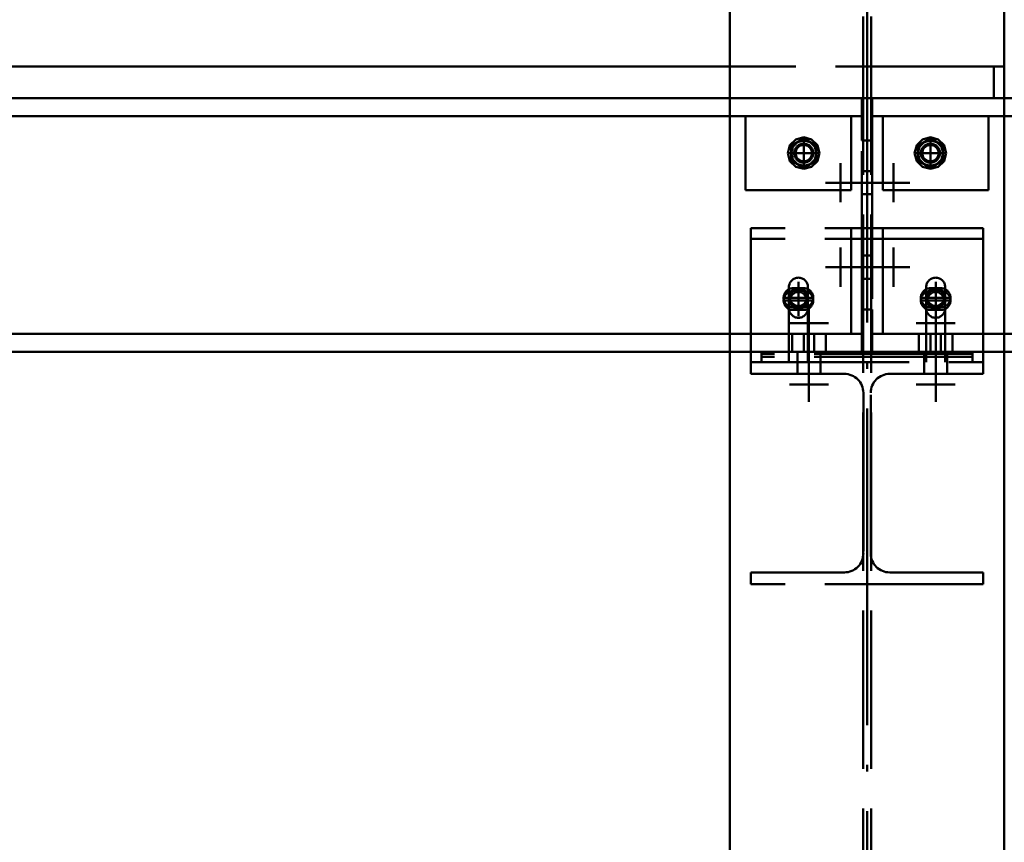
# Paper-space layout 'Layout1' of a CAD drawing. Extents: x -2 to 1033, y -36 to 596.
# Tile 85 of 256: x 152 to 171, y 473 to 489. Entities that reach past the tile are written whole.
import ezdxf

# ---------------------------------------------------------------- set-up
doc = ezdxf.new("R2010")
doc.units = 0
doc.linetypes.add('ACAD_ISO02W100', pattern=[15, 12, -3])
doc.linetypes.add('ACAD_ISO04W100', pattern=[30.5, 24, -3, 0.5, -3])
for name, color, linetype, lineweight in [('SS_JEŘÁBOVÁ DRÁHA', 11, 'CONTINUOUS', 50), ('SS_SLOUPY KRAJNÍ', 143, 'CONTINUOUS', 50), ('SS_SLOUPY VNITRNI', 163, 'CONTINUOUS', 50)]:
    doc.layers.add(name, color=color, linetype=linetype, lineweight=lineweight)

psp = doc.layouts.get("Layout1")

# ---------------------------------------------------------------- linework, layer by layer
at = {"layer": 'SS_JEŘÁBOVÁ DRÁHA', "color": 1, "linetype": 'Continuous', "ltscale": 0.25}
for p, q in [((165.4, 487.985), (126.3098, 487.985)), ((165.4, 487.385), (126.8489, 487.385)), ((280.8, 487.385), (170.6, 487.385)), ((127.1544, 487.045), (165.4, 487.045)), ((170.6, 487.045), (280.8, 487.045)), ((165.4, 482.925), (130.8559, 482.925)), ((280.73, 482.925), (170.6, 482.925)), ((165.4, 482.585), (131.1614, 482.585)), ((280.73, 482.585), (170.6, 482.585))]:
    psp.add_line(p, q, dxfattribs=at)
at = {"layer": 'SS_JEŘÁBOVÁ DRÁHA', "color": 3, "linetype": 'ACAD_ISO02W100', "ltscale": 0.25}
for p, q in [((170.4, 487.985), (165.4, 487.985)), ((170.6, 487.985), (170.4, 487.985)), ((170.4, 487.385), (170.4, 487.985)), ((167.9, 487.385), (165.4, 487.385)), ((167.9, 486.585), (167.9, 487.385)), ((168.1, 487.385), (167.9, 487.385)), ((170.6, 487.385), (168.1, 487.385)), ((168.1, 487.385), (168.1, 486.585)), ((165.4, 487.045), (167.9, 487.045)), ((165.7, 487.045), (165.7, 485.645)), ((167.7, 485.645), (167.7, 487.045)), ((168.1, 487.045), (170.6, 487.045)), ((168.3, 487.045), (168.3, 485.645)), ((170.3, 485.645), (170.3, 487.045)), ((167.9, 486.585), (168, 486.585)), ((167.9, 483.385), (167.9, 486.585)), ((168, 486.585), (168.1, 486.585)), ((168, 486.585), (168, 484.725)), ((168.1, 486.585), (168.1, 483.385)), ((168, 486.0051), (167.9, 486.0051)), ((168.1, 486.0051), (168, 486.0051)), ((167.7, 485.645), (165.7, 485.645)), ((167.9, 485.565), (168, 485.565)), ((168, 485.565), (168.1, 485.565)), ((170.3, 485.645), (168.3, 485.645)), ((170.2, 484.925), (165.8, 484.925)), ((165.8, 484.925), (165.8, 482.385)), ((167.7, 482.925), (167.7, 484.925)), ((168.3, 484.925), (168.3, 482.925)), ((170.2, 482.385), (170.2, 484.925)), ((170.2, 484.725), (165.8, 484.725)), ((168, 484.725), (168, 483.385)), ((168, 484.4051), (167.9, 484.4051)), ((168.1, 484.4051), (168, 484.4051)), ((166.52, 483.407), (166.52, 483.807)), ((166.88, 483.807), (166.88, 483.407)), ((167.9, 483.965), (168, 483.965)), ((168, 483.965), (168.1, 483.965)), ((169.12, 483.807), (169.12, 483.407)), ((169.48, 483.407), (169.48, 483.807)), ((166.6, 483.787), (166.8, 483.787)), ((166.6, 483.7351), (166.8, 483.7351)), ((169.2, 483.787), (169.4, 483.787)), ((169.2, 483.7351), (169.4, 483.7351)), ((166.52, 482.385), (166.52, 483.407)), ((166.8, 483.427), (166.6, 483.427)), ((166.8, 483.375), (166.6, 483.375)), ((166.88, 483.407), (166.88, 482.385)), ((167.9, 482.585), (167.9, 483.385)), ((167.9, 483.385), (168, 483.385)), ((168, 483.385), (168.1, 483.385)), ((168.1, 483.385), (168.1, 482.585)), ((169.12, 483.407), (169.12, 482.385)), ((169.4, 483.427), (169.2, 483.427)), ((169.4, 483.375), (169.2, 483.375)), ((169.48, 482.385), (169.48, 483.407)), ((165.8, 482.925), (165.4, 482.925)), ((167.7, 482.925), (165.8, 482.925)), ((166.58, 482.925), (166.58, 482.585)), ((166.8, 482.585), (166.8, 482.925)), ((167, 482.925), (167, 482.585)), ((167.22, 482.585), (167.22, 482.925)), ((167.9, 482.925), (167.7, 482.925)), ((168.3, 482.925), (168.1, 482.925)), ((170.2, 482.925), (168.3, 482.925)), ((168.98, 482.925), (168.98, 482.585)), ((169.2, 482.585), (169.2, 482.925)), ((169.4, 482.925), (169.4, 482.585)), ((169.62, 482.585), (169.62, 482.925)), ((170.6, 482.925), (170.2, 482.925)), ((167.9, 482.585), (165.4, 482.585)), ((166, 482.585), (166, 482.545)), ((166, 482.545), (166, 482.485)), ((170, 482.545), (166, 482.545)), ((166.68, 482.585), (166.68, 482.545)), ((166.68, 482.545), (166.68, 482.485)), ((167.12, 482.545), (167.12, 482.585)), ((167.12, 482.485), (167.12, 482.545)), ((168.1, 482.585), (167.9, 482.585)), ((170.6, 482.585), (168.1, 482.585)), ((169.08, 482.585), (169.08, 482.545)), ((169.08, 482.545), (169.08, 482.485)), ((169.52, 482.545), (169.52, 482.585)), ((169.52, 482.485), (169.52, 482.545)), ((170, 482.545), (170, 482.585)), ((170, 482.485), (170, 482.545)), ((166, 482.485), (166, 482.385)), ((170, 482.485), (166, 482.485)), ((166.68, 482.485), (166.68, 482.385)), ((167.12, 482.385), (167.12, 482.485)), ((169.08, 482.485), (169.08, 482.385)), ((169.52, 482.385), (169.52, 482.485)), ((170, 482.385), (170, 482.485))]:
    psp.add_line(p, q, dxfattribs=at)
at = {"layer": 'SS_JEŘÁBOVÁ DRÁHA', "color": 7, "linetype": 'ACAD_ISO04W100', "ltscale": 0.25}
for p, q in [((171, 487.385), (53.2, 487.385)), ((165.7, 487.045), (167.7, 487.045)), ((168.3, 487.045), (170.3, 487.045)), ((166.8, 486.645), (166.8, 486.045)), ((166.8, 486.645), (166.8, 486.045)), ((169.2, 486.645), (169.2, 486.045)), ((169.2, 486.645), (169.2, 486.045)), ((167.1, 486.345), (166.5, 486.345)), ((167.1, 486.345), (166.5, 486.345)), ((166.8, 486.345), (166.8, 486.345)), ((169.5, 486.345), (168.9, 486.345)), ((169.5, 486.345), (168.9, 486.345)), ((169.2, 486.345), (169.2, 486.345)), ((167.5, 485.415), (167.5, 486.155)), ((167.5, 485.415), (167.5, 486.155)), ((168.5, 485.415), (168.5, 486.155)), ((168.5, 485.415), (168.5, 486.155)), ((168.81, 485.785), (167.21, 485.785)), ((168.81, 485.785), (167.21, 485.785)), ((167.5, 485.785), (167.5, 485.785)), ((167.5, 485.785), (167.5, 485.785)), ((168.5, 485.785), (168.5, 485.785)), ((168.5, 485.785), (168.5, 485.785)), ((167.5, 483.815), (167.5, 484.555)), ((167.5, 483.815), (167.5, 484.555)), ((168.5, 483.815), (168.5, 484.555)), ((168.5, 483.815), (168.5, 484.555)), ((168.81, 484.185), (167.21, 484.185)), ((168.81, 484.185), (167.21, 484.185)), ((167.5, 484.185), (167.5, 484.185)), ((167.5, 484.185), (167.5, 484.185)), ((168.5, 484.185), (168.5, 484.185)), ((168.5, 484.185), (168.5, 484.185)), ((166.7, 483.307), (166.7, 483.907)), ((166.7, 483.307), (166.7, 483.907)), ((166.7, 483.255), (166.7, 483.855)), ((169.3, 483.307), (169.3, 483.907)), ((169.3, 483.307), (169.3, 483.907)), ((169.3, 483.255), (169.3, 483.855)), ((167, 483.607), (166.4, 483.607)), ((167, 483.607), (166.4, 483.607)), ((167, 483.555), (166.4, 483.555)), ((166.7, 483.607), (166.7, 483.607)), ((166.7, 483.555), (166.7, 483.555)), ((166.9, 483.435), (166.9, 481.635)), ((166.9, 483.435), (166.9, 481.635)), ((169.6, 483.607), (169, 483.607)), ((169.6, 483.607), (169, 483.607)), ((169.6, 483.555), (169, 483.555)), ((169.3, 483.607), (169.3, 483.607)), ((169.3, 483.555), (169.3, 483.555)), ((169.3, 483.435), (169.3, 481.635)), ((169.3, 483.435), (169.3, 481.635)), ((167.27, 483.125), (166.53, 483.125)), ((167.27, 483.125), (166.53, 483.125)), ((166.9, 483.125), (166.9, 483.125)), ((166.9, 483.125), (166.9, 483.125)), ((169.67, 483.125), (168.93, 483.125)), ((169.67, 483.125), (168.93, 483.125)), ((169.3, 483.125), (169.3, 483.125)), ((169.3, 483.125), (169.3, 483.125)), ((165.8, 482.925), (167.7, 482.925)), ((168.3, 482.925), (170.2, 482.925)), ((167.9, 482.585), (50.8, 482.585)), ((285.2, 482.585), (168.1, 482.585)), ((167.27, 481.965), (166.53, 481.965)), ((167.27, 481.965), (166.53, 481.965)), ((166.9, 481.965), (166.9, 481.965)), ((166.9, 481.965), (166.9, 481.965)), ((169.67, 481.965), (168.93, 481.965)), ((169.67, 481.965), (168.93, 481.965)), ((169.3, 481.965), (169.3, 481.965)), ((169.3, 481.965), (169.3, 481.965))]:
    psp.add_line(p, q, dxfattribs=at)
at = {"layer": 'SS_JEŘÁBOVÁ DRÁHA', "color": 9, "linetype": 'ACAD_ISO02W100', "ltscale": 0.25}
for p, q in [((166.65, 486.6048), (166.5402, 486.495)), ((166.8032, 486.6222), (166.5632, 486.4836)), ((166.8, 486.645), (166.65, 486.6048)), ((166.8, 486.6222), (166.68, 486.5529)), ((166.8016, 486.6212), (166.6832, 486.5529)), ((166.8, 486.6222), (166.7379, 486.5769)), ((166.95, 486.6048), (166.8, 486.645)), ((166.92, 486.5529), (166.8, 486.6222)), ((166.8, 486.585), (166.8, 486.6222)), ((166.8032, 486.6222), (166.8016, 486.6212)), ((166.8653, 486.5769), (166.8032, 486.6222)), ((166.9232, 486.5529), (166.8032, 486.6222)), ((166.8032, 486.6203), (166.8032, 486.6222)), ((166.8032, 486.585), (166.8032, 486.6203)), ((167.0598, 486.495), (166.95, 486.6048)), ((169.05, 486.6048), (168.9402, 486.495)), ((169.2, 486.645), (169.05, 486.6048)), ((169.2, 486.6222), (169.08, 486.5529)), ((169.0832, 486.5529), (169.2016, 486.6212)), ((169.2, 486.6222), (169.1379, 486.5769)), ((169.35, 486.6048), (169.2, 486.645)), ((169.32, 486.5529), (169.2, 486.6222)), ((169.2, 486.585), (169.2, 486.6222)), ((169.2032, 486.6222), (169.2016, 486.6212)), ((169.2016, 486.6212), (169.2032, 486.6222)), ((169.2653, 486.5769), (169.2032, 486.6222)), ((169.3232, 486.5529), (169.2032, 486.6222)), ((169.2032, 486.6203), (169.2032, 486.6222)), ((169.2032, 486.585), (169.2032, 486.6203)), ((169.4598, 486.495), (169.35, 486.6048)), ((166.5402, 486.495), (166.5, 486.345)), ((166.68, 486.5529), (166.56, 486.4836)), ((166.56, 486.4836), (166.5682, 486.4072)), ((166.56, 486.4836), (166.5922, 486.465)), ((166.56, 486.4836), (166.56, 486.345)), ((166.6335, 486.5147), (166.5632, 486.4836)), ((166.5954, 486.465), (166.5632, 486.4836)), ((166.5632, 486.4836), (166.5632, 486.345)), ((166.5954, 486.465), (166.5632, 486.345)), ((166.5922, 486.465), (166.5682, 486.4072)), ((166.68, 486.5529), (166.5922, 486.465)), ((166.6335, 486.5147), (166.5954, 486.465)), ((166.63, 486.345), (166.6528, 486.43)), ((166.6832, 486.5529), (166.6335, 486.5147)), ((166.64, 486.345), (166.6614, 486.425)), ((166.6432, 486.345), (166.6647, 486.425)), ((166.6484, 486.4135), (166.6528, 486.43)), ((166.6528, 486.43), (166.715, 486.4923)), ((166.6528, 486.43), (166.6569, 486.4342)), ((166.6569, 486.4342), (166.7109, 486.4881)), ((166.6614, 486.425), (166.72, 486.4836)), ((166.6647, 486.425), (166.7232, 486.4836)), ((166.7379, 486.5769), (166.68, 486.5529)), ((166.8032, 486.585), (166.6832, 486.5529)), ((166.7109, 486.4881), (166.715, 486.4923)), ((166.715, 486.4923), (166.8, 486.515)), ((166.715, 486.4923), (166.7315, 486.4967)), ((166.72, 486.4836), (166.8, 486.505)), ((166.7232, 486.4836), (166.8032, 486.505)), ((166.7232, 486.4836), (166.8016, 486.5046)), ((166.7315, 486.4967), (166.8, 486.515)), ((166.8, 486.585), (166.7379, 486.5769)), ((166.92, 486.5529), (166.8, 486.585)), ((166.8, 486.515), (166.8685, 486.4967)), ((166.8, 486.515), (166.885, 486.4923)), ((166.8, 486.505), (166.88, 486.4836)), ((166.8016, 486.5046), (166.8032, 486.505)), ((166.8653, 486.5769), (166.8032, 486.585)), ((166.8032, 486.505), (166.8832, 486.4836)), ((166.9118, 486.5576), (166.8653, 486.5769)), ((166.9232, 486.5529), (166.8653, 486.5769)), ((166.8685, 486.4967), (166.885, 486.4923)), ((166.88, 486.4836), (166.9386, 486.425)), ((166.8832, 486.4836), (166.9418, 486.425)), ((166.885, 486.4923), (166.9472, 486.43)), ((166.9232, 486.5529), (166.9118, 486.5576)), ((166.9697, 486.5147), (166.92, 486.5529)), ((167.04, 486.4836), (166.92, 486.5529)), ((167.0111, 486.465), (166.9232, 486.5529)), ((167.0432, 486.4836), (166.9232, 486.5529)), ((166.9386, 486.425), (166.96, 486.345)), ((166.9418, 486.425), (166.9632, 486.345)), ((166.9472, 486.43), (166.97, 486.345)), ((166.9472, 486.43), (166.9516, 486.4135)), ((166.9516, 486.4135), (166.97, 486.345)), ((167.0078, 486.465), (166.9697, 486.5147)), ((167.04, 486.4836), (166.9697, 486.5147)), ((167.04, 486.4836), (167.0078, 486.465)), ((167.04, 486.345), (167.0078, 486.465)), ((167.0111, 486.465), (167.0432, 486.4836)), ((167.0111, 486.465), (167.04, 486.4817)), ((167.035, 486.4072), (167.0111, 486.465)), ((167.035, 486.4072), (167.0432, 486.4836)), ((167.04, 486.4817), (167.0432, 486.4836)), ((167.04, 486.345), (167.04, 486.4836)), ((167.0432, 486.345), (167.0432, 486.4836)), ((167.1, 486.345), (167.0598, 486.495)), ((168.9402, 486.495), (168.9, 486.345)), ((169.08, 486.5529), (168.96, 486.4836)), ((168.96, 486.4836), (168.9682, 486.4072)), ((168.96, 486.4836), (168.9922, 486.465)), ((168.96, 486.4836), (168.96, 486.345)), ((169.0832, 486.5529), (168.9632, 486.4836)), ((169.0335, 486.5147), (168.9632, 486.4836)), ((168.9954, 486.465), (168.9632, 486.4836)), ((168.9632, 486.4836), (168.9632, 486.345)), ((168.9954, 486.465), (168.9632, 486.345)), ((168.9922, 486.465), (168.9682, 486.4072)), ((169.08, 486.5529), (168.9922, 486.465)), ((169.0335, 486.5147), (168.9954, 486.465)), ((169.03, 486.345), (169.0528, 486.43)), ((169.03, 486.345), (169.0484, 486.4135)), ((169.0832, 486.5529), (169.0335, 486.5147)), ((169.04, 486.345), (169.0614, 486.425)), ((169.0432, 486.345), (169.0647, 486.425)), ((169.0484, 486.4135), (169.0528, 486.43)), ((169.0528, 486.43), (169.115, 486.4923)), ((169.0528, 486.43), (169.0569, 486.4342)), ((169.0614, 486.425), (169.12, 486.4836)), ((169.0647, 486.425), (169.1232, 486.4836)), ((169.1379, 486.5769), (169.08, 486.5529)), ((169.2032, 486.585), (169.0832, 486.5529)), ((169.1109, 486.4881), (169.115, 486.4923)), ((169.115, 486.4923), (169.2, 486.515)), ((169.115, 486.4923), (169.1315, 486.4967)), ((169.12, 486.4836), (169.2, 486.505)), ((169.1232, 486.4836), (169.2032, 486.505)), ((169.1315, 486.4967), (169.2, 486.515)), ((169.2, 486.585), (169.1379, 486.5769)), ((169.32, 486.5529), (169.2, 486.585)), ((169.2, 486.515), (169.285, 486.4923)), ((169.2, 486.505), (169.28, 486.4836)), ((169.2016, 486.5046), (169.2032, 486.505)), ((169.2653, 486.5769), (169.2032, 486.585)), ((169.2032, 486.505), (169.2832, 486.4836)), ((169.3118, 486.5576), (169.2653, 486.5769)), ((169.3232, 486.5529), (169.2653, 486.5769)), ((169.2685, 486.4967), (169.285, 486.4923)), ((169.28, 486.4836), (169.3386, 486.425)), ((169.2832, 486.4836), (169.3418, 486.425)), ((169.285, 486.4923), (169.3472, 486.43)), ((169.3232, 486.5529), (169.3118, 486.5576)), ((169.3697, 486.5147), (169.32, 486.5529)), ((169.44, 486.4836), (169.32, 486.5529)), ((169.4111, 486.465), (169.3232, 486.5529)), ((169.4432, 486.4836), (169.3232, 486.5529)), ((169.3386, 486.425), (169.36, 486.345)), ((169.3418, 486.425), (169.3632, 486.345)), ((169.3472, 486.43), (169.37, 486.345)), ((169.3472, 486.43), (169.3516, 486.4135)), ((169.4078, 486.465), (169.3697, 486.5147)), ((169.44, 486.4836), (169.3697, 486.5147)), ((169.44, 486.4836), (169.4078, 486.465)), ((169.44, 486.345), (169.4078, 486.465)), ((169.4111, 486.465), (169.4432, 486.4836)), ((169.4111, 486.465), (169.44, 486.4817)), ((169.435, 486.4072), (169.4111, 486.465)), ((169.435, 486.4072), (169.4432, 486.4836)), ((169.44, 486.4817), (169.4432, 486.4836)), ((169.44, 486.345), (169.44, 486.4836)), ((169.4432, 486.345), (169.4432, 486.4836)), ((169.5, 486.345), (169.4598, 486.495)), ((166.5, 486.345), (166.5402, 486.195)), ((166.5682, 486.4072), (166.56, 486.345)), ((166.56, 486.345), (166.5922, 486.225)), ((166.56, 486.345), (166.56, 486.2065)), ((166.5714, 486.2829), (166.5632, 486.345)), ((166.5632, 486.345), (166.5632, 486.2065)), ((166.5714, 486.2829), (166.5632, 486.2065)), ((166.5954, 486.225), (166.5714, 486.2829)), ((166.6528, 486.26), (166.63, 486.345)), ((166.6614, 486.265), (166.64, 486.345)), ((166.6647, 486.265), (166.6432, 486.345)), ((166.6528, 486.26), (166.6484, 486.2765)), ((166.715, 486.1978), (166.6528, 486.26)), ((166.72, 486.2065), (166.6614, 486.265)), ((166.7232, 486.2065), (166.6647, 486.265)), ((166.9386, 486.265), (166.88, 486.2065)), ((166.9418, 486.265), (166.8832, 486.2065)), ((166.9472, 486.26), (166.885, 486.1978)), ((166.96, 486.345), (166.9386, 486.265)), ((166.9632, 486.345), (166.9418, 486.265)), ((166.9472, 486.26), (166.9431, 486.2559)), ((166.97, 486.345), (166.9472, 486.26)), ((166.9516, 486.2765), (166.9472, 486.26)), ((166.97, 486.345), (166.9516, 486.2765)), ((167.0078, 486.225), (167.0318, 486.2829)), ((167.0111, 486.225), (167.0432, 486.345)), ((167.0318, 486.2829), (167.04, 486.345)), ((167.0318, 486.2829), (167.04, 486.2065)), ((167.0432, 486.345), (167.035, 486.4072)), ((167.04, 486.333), (167.0432, 486.345)), ((167.04, 486.2065), (167.04, 486.345)), ((167.0432, 486.2065), (167.0432, 486.345)), ((167.0598, 486.195), (167.1, 486.345)), ((168.9, 486.345), (168.9402, 486.195)), ((168.9682, 486.4072), (168.96, 486.345)), ((168.96, 486.345), (168.9922, 486.225)), ((168.96, 486.345), (168.96, 486.2065)), ((168.9714, 486.2829), (168.9632, 486.345)), ((168.9632, 486.345), (168.9632, 486.2065)), ((168.9714, 486.2829), (168.9632, 486.2065)), ((168.9954, 486.225), (168.9714, 486.2829)), ((169.0484, 486.2765), (169.03, 486.345)), ((169.0528, 486.26), (169.03, 486.345)), ((169.0614, 486.265), (169.04, 486.345)), ((169.0647, 486.265), (169.0432, 486.345)), ((169.0528, 486.26), (169.0484, 486.2765)), ((169.115, 486.1978), (169.0528, 486.26)), ((169.0569, 486.2559), (169.0528, 486.26)), ((169.12, 486.2065), (169.0614, 486.265)), ((169.1232, 486.2065), (169.0647, 486.265)), ((169.3386, 486.265), (169.28, 486.2065)), ((169.3418, 486.265), (169.2832, 486.2065)), ((169.3472, 486.26), (169.285, 486.1978)), ((169.3431, 486.2559), (169.2891, 486.2019)), ((169.36, 486.345), (169.3386, 486.265)), ((169.3632, 486.345), (169.3418, 486.265)), ((169.3472, 486.26), (169.3431, 486.2559)), ((169.37, 486.345), (169.3472, 486.26)), ((169.3516, 486.2765), (169.3472, 486.26)), ((169.4078, 486.225), (169.4318, 486.2829)), ((169.4111, 486.225), (169.4432, 486.345)), ((169.4318, 486.2829), (169.44, 486.345)), ((169.4318, 486.2829), (169.44, 486.2065)), ((169.4432, 486.345), (169.435, 486.4072)), ((169.44, 486.333), (169.4432, 486.345)), ((169.44, 486.2065), (169.44, 486.345)), ((169.4432, 486.2065), (169.4432, 486.345)), ((169.4598, 486.195), (169.5, 486.345)), ((166.5402, 486.195), (166.65, 486.0852)), ((166.5922, 486.225), (166.56, 486.2065)), ((166.56, 486.2065), (166.68, 486.1372)), ((166.6303, 486.1753), (166.56, 486.2065)), ((166.5632, 486.2065), (166.5954, 486.225)), ((166.8032, 486.0679), (166.5632, 486.2065)), ((166.5922, 486.225), (166.6303, 486.1753)), ((166.5954, 486.225), (166.6832, 486.1372)), ((166.6303, 486.1753), (166.68, 486.1372)), ((166.65, 486.0852), (166.8, 486.045)), ((166.68, 486.1372), (166.8, 486.0679)), ((166.68, 486.1372), (166.8, 486.105)), ((166.6832, 486.1372), (166.8016, 486.0688)), ((166.6832, 486.1372), (166.7411, 486.1132)), ((166.8, 486.175), (166.715, 486.1978)), ((166.7315, 486.1934), (166.715, 486.1978)), ((166.8, 486.185), (166.72, 486.2065)), ((166.8032, 486.185), (166.7232, 486.2065)), ((166.8018, 486.0689), (166.7411, 486.1132)), ((166.7411, 486.1132), (166.8032, 486.105)), ((166.88, 486.2065), (166.8, 486.185)), ((166.885, 486.1978), (166.8, 486.175)), ((166.8685, 486.1934), (166.8, 486.175)), ((166.8, 486.0679), (166.92, 486.1372)), ((166.8, 486.105), (166.8621, 486.1132)), ((166.8621, 486.1132), (166.8, 486.0679)), ((166.8, 486.0679), (166.8, 486.105)), ((166.8, 486.045), (166.95, 486.0852)), ((166.8032, 486.185), (166.8016, 486.1855)), ((166.8016, 486.0688), (166.8032, 486.0679)), ((166.8032, 486.0679), (166.8018, 486.0689)), ((166.8032, 486.0679), (166.8018, 486.0689)), ((166.8832, 486.2065), (166.8032, 486.185)), ((166.8032, 486.105), (166.9232, 486.1372)), ((166.8032, 486.0679), (166.9232, 486.1372)), ((166.8032, 486.0679), (166.8032, 486.105)), ((166.8621, 486.1132), (166.92, 486.1372)), ((166.885, 486.1978), (166.8685, 486.1934)), ((166.8891, 486.2019), (166.885, 486.1978)), ((166.9172, 486.1356), (166.9232, 486.1372)), ((166.92, 486.1372), (167.0078, 486.225)), ((166.92, 486.1372), (167.04, 486.2065)), ((166.9232, 486.1372), (167.0432, 486.2065)), ((166.9232, 486.1372), (166.9729, 486.1753)), ((166.9232, 486.1372), (166.933, 486.1447)), ((166.933, 486.1447), (166.9729, 486.1753)), ((166.95, 486.0852), (167.0598, 486.195)), ((166.9729, 486.1753), (167.0111, 486.225)), ((167.0432, 486.2065), (166.9729, 486.1753)), ((167.0294, 486.2003), (166.9729, 486.1753)), ((167.0078, 486.225), (167.04, 486.2065)), ((167.04, 486.2083), (167.0111, 486.225)), ((167.0432, 486.2065), (167.0294, 486.2003)), ((167.0432, 486.2065), (167.04, 486.2083)), ((167.0432, 486.2065), (167.04, 486.2083)), ((168.9402, 486.195), (169.05, 486.0852)), ((168.9922, 486.225), (168.96, 486.2065)), ((168.96, 486.2065), (169.08, 486.1372)), ((169.0303, 486.1753), (168.96, 486.2065)), ((168.9632, 486.2065), (168.9954, 486.225)), ((168.9632, 486.2065), (169.0832, 486.1372)), ((168.9922, 486.225), (169.0303, 486.1753)), ((168.9954, 486.225), (169.0832, 486.1372)), ((169.0303, 486.1753), (169.08, 486.1372)), ((169.05, 486.0852), (169.2, 486.045)), ((169.08, 486.1372), (169.2, 486.0679)), ((169.08, 486.1372), (169.2, 486.105)), ((169.2016, 486.0688), (169.0832, 486.1372)), ((169.0832, 486.1372), (169.1411, 486.1132)), ((169.2, 486.175), (169.115, 486.1978)), ((169.1315, 486.1934), (169.115, 486.1978)), ((169.2, 486.185), (169.12, 486.2065)), ((169.2032, 486.185), (169.1232, 486.2065)), ((169.2, 486.175), (169.1315, 486.1934)), ((169.2018, 486.0689), (169.1411, 486.1132)), ((169.1411, 486.1132), (169.2032, 486.105)), ((169.28, 486.2065), (169.2, 486.185)), ((169.285, 486.1978), (169.2, 486.175)), ((169.2685, 486.1934), (169.2, 486.175)), ((169.2, 486.0679), (169.32, 486.1372)), ((169.2, 486.105), (169.2621, 486.1132)), ((169.2621, 486.1132), (169.2, 486.0679)), ((169.2, 486.0679), (169.2, 486.105)), ((169.2, 486.045), (169.35, 486.0852)), ((169.2032, 486.185), (169.2016, 486.1855)), ((169.2032, 486.0679), (169.2016, 486.0688)), ((169.2016, 486.0688), (169.2032, 486.0679)), ((169.2032, 486.0679), (169.2018, 486.0689)), ((169.2032, 486.0679), (169.2018, 486.0689)), ((169.2832, 486.2065), (169.2032, 486.185)), ((169.2032, 486.105), (169.3232, 486.1372)), ((169.2032, 486.0679), (169.3232, 486.1372)), ((169.2032, 486.0679), (169.2032, 486.105)), ((169.2621, 486.1132), (169.32, 486.1372)), ((169.285, 486.1978), (169.2685, 486.1934)), ((169.2891, 486.2019), (169.285, 486.1978)), ((169.3172, 486.1356), (169.3232, 486.1372)), ((169.32, 486.1372), (169.4078, 486.225)), ((169.32, 486.1372), (169.44, 486.2065)), ((169.3232, 486.1372), (169.4432, 486.2065)), ((169.3232, 486.1372), (169.3729, 486.1753)), ((169.3232, 486.1372), (169.333, 486.1447)), ((169.333, 486.1447), (169.3729, 486.1753)), ((169.35, 486.0852), (169.4598, 486.195)), ((169.3729, 486.1753), (169.4111, 486.225)), ((169.4432, 486.2065), (169.3729, 486.1753)), ((169.4294, 486.2003), (169.3729, 486.1753)), ((169.4078, 486.225), (169.44, 486.2065)), ((169.44, 486.2083), (169.4111, 486.225)), ((169.4432, 486.2065), (169.4294, 486.2003)), ((169.4432, 486.2065), (169.44, 486.2083)), ((169.4432, 486.2065), (169.44, 486.2083))]:
    psp.add_line(p, q, dxfattribs=at)
at = {"layer": 'SS_JEŘÁBOVÁ DRÁHA', "ltscale": 0.25}
psp.add_line((168, 483.555), (168, 483.555), dxfattribs=at)
at = {"layer": 'SS_JEŘÁBOVÁ DRÁHA', "color": 7, "linetype": 'Continuous', "ltscale": 0.25}
for points in [[(166.8, 486.585), (166.8, 486.345), (166.56, 486.345)], [(166.8, 486.185), (166.8612, 486.1972), (166.9131, 486.2319), (166.9478, 486.2838), (166.96, 486.345), (166.9478, 486.4063), (166.9131, 486.4582), (166.8612, 486.4929), (166.8, 486.505), (166.7388, 486.4929), (166.6869, 486.4582), (166.6522, 486.4063), (166.64, 486.345), (166.6522, 486.2838), (166.6869, 486.2319), (166.7388, 486.1972), (166.8, 486.185)], [(169.2, 486.585), (169.2, 486.345), (168.96, 486.345)], [(169.2, 486.185), (169.2612, 486.1972), (169.3131, 486.2319), (169.3478, 486.2838), (169.36, 486.345), (169.3478, 486.4063), (169.3131, 486.4582), (169.2612, 486.4929), (169.2, 486.505), (169.1388, 486.4929), (169.0869, 486.4582), (169.0522, 486.4063), (169.04, 486.345), (169.0522, 486.2838), (169.0869, 486.2319), (169.1388, 486.1972), (169.2, 486.185)], [(167.04, 486.345), (166.8, 486.345), (166.8, 486.105)], [(169.44, 486.345), (169.2, 486.345), (169.2, 486.105)], [(166.7, 483.847), (166.7, 483.607), (166.46, 483.607)], [(169.3, 483.847), (169.3, 483.607), (169.06, 483.607)], [(166.7, 483.795), (166.7, 483.555), (166.46, 483.555)], [(166.7, 483.447), (166.7612, 483.4592), (166.8131, 483.4938), (166.8478, 483.5457), (166.86, 483.607), (166.8478, 483.6682), (166.8131, 483.7201), (166.7612, 483.7548), (166.7, 483.767), (166.6388, 483.7548), (166.5869, 483.7201), (166.5522, 483.6682), (166.54, 483.607), (166.5522, 483.5457), (166.5869, 483.4938), (166.6388, 483.4592), (166.7, 483.447)], [(166.7, 483.395), (166.7612, 483.4072), (166.8131, 483.4419), (166.8478, 483.4938), (166.86, 483.555), (166.8478, 483.6163), (166.8131, 483.6682), (166.7612, 483.7029), (166.7, 483.715), (166.6388, 483.7029), (166.5869, 483.6682), (166.5522, 483.6163), (166.54, 483.555), (166.5522, 483.4938), (166.5869, 483.4419), (166.6388, 483.4072), (166.7, 483.395)], [(169.3, 483.795), (169.3, 483.555), (169.06, 483.555)], [(169.3, 483.447), (169.3612, 483.4592), (169.4131, 483.4938), (169.4478, 483.5457), (169.46, 483.607), (169.4478, 483.6682), (169.4131, 483.7201), (169.3612, 483.7548), (169.3, 483.767), (169.2388, 483.7548), (169.1869, 483.7201), (169.1522, 483.6682), (169.14, 483.607), (169.1522, 483.5457), (169.1869, 483.4938), (169.2388, 483.4592), (169.3, 483.447)], [(169.3, 483.395), (169.3612, 483.4072), (169.4131, 483.4419), (169.4478, 483.4938), (169.46, 483.555), (169.4478, 483.6163), (169.4131, 483.6682), (169.3612, 483.7029), (169.3, 483.715), (169.2388, 483.7029), (169.1869, 483.6682), (169.1522, 483.6163), (169.14, 483.555), (169.1522, 483.4938), (169.1869, 483.4419), (169.2388, 483.4072), (169.3, 483.395)], [(166.94, 483.607), (166.7, 483.607), (166.7, 483.367)], [(166.94, 483.555), (166.7, 483.555), (166.7, 483.315)], [(169.54, 483.607), (169.3, 483.607), (169.3, 483.367)], [(169.54, 483.555), (169.3, 483.555), (169.3, 483.315)]]:
    psp.add_lwpolyline(points, dxfattribs=at)
at = {"layer": 'SS_JEŘÁBOVÁ DRÁHA', "color": 3, "linetype": 'ACAD_ISO02W100', "ltscale": 0.25, "extrusion": (0, 6.12323e-17, -1)}
for centre, start, end in [((-166.7, 483.807), 0, 180), ((-169.3, 483.807), 0, 180), ((-166.7, 483.607), 351.70607, 188.29393), ((-169.2, 483.607), 270, 90), ((-169.2, 483.555), 270, 90), ((-169.4, 483.607), 90, 270), ((-169.4, 483.555), 90, 270), ((-166.7, 483.555), 0.00637, 8.29393), ((-166.7, 483.555), 171.70607, 179.99363), ((-169.3, 483.555), 0.00637, 8.29393), ((-169.3, 483.555), 171.70607, 179.99363), ((-166.7, 483.407), 180, 0), ((-169.3, 483.407), 180, 0)]:
    psp.add_arc(centre, 0.18, start, end, dxfattribs=at)
at = {"layer": 'SS_JEŘÁBOVÁ DRÁHA', "color": 3, "linetype": 'ACAD_ISO02W100', "ltscale": 0.25, "extrusion": (3.15762e-15, -1.2467e-15, -1)}
psp.add_arc((-166.6, 483.607), 0.18, 270, 90, dxfattribs=at)
at = {"layer": 'SS_JEŘÁBOVÁ DRÁHA', "color": 3, "linetype": 'ACAD_ISO02W100', "ltscale": 0.25, "extrusion": (-6.31523e-15, 2.67709e-15, -1)}
psp.add_arc((-166.6, 483.555), 0.18, 270, 90, dxfattribs=at)
at = {"layer": 'SS_JEŘÁBOVÁ DRÁHA', "color": 3, "linetype": 'ACAD_ISO02W100', "ltscale": 0.25, "extrusion": (-1.30793e-15, 3.21885e-15, -1)}
psp.add_arc((-166.8, 483.607), 0.18, 90, 270, dxfattribs=at)
at = {"layer": 'SS_JEŘÁBOVÁ DRÁHA', "color": 3, "linetype": 'ACAD_ISO02W100', "ltscale": 0.25, "extrusion": (2.61586e-15, -6.254e-15, -1)}
psp.add_arc((-166.8, 483.555), 0.18, 90, 270, dxfattribs=at)
at = {"layer": 'SS_JEŘÁBOVÁ DRÁHA', "color": 3, "linetype": 'ACAD_ISO02W100', "ltscale": 0.25, "extrusion": (-3.15762e-15, 1.36916e-15, -1)}
psp.add_arc((-169.3, 483.607), 0.18, 351.70607, 188.29393, dxfattribs=at)
at = {"layer": 'SS_SLOUPY KRAJNÍ', "color": 3, "linetype": 'ACAD_ISO02W100', "ltscale": 0.25}
for p, q in [((165.8, 482.385), (170.2, 482.385)), ((165.8, 482.385), (165.8, 482.165)), ((166.68, 482.385), (166.68, 482.165)), ((167.12, 482.165), (167.12, 482.385)), ((169.08, 482.385), (169.08, 482.165)), ((169.52, 482.165), (169.52, 482.385)), ((170.2, 482.165), (170.2, 482.385)), ((165.8, 482.165), (167.57, 482.165)), ((168.43, 482.165), (170.2, 482.165)), ((167.93, 481.805), (167.93, 478.765)), ((168.07, 478.765), (168.07, 481.805)), ((167.57, 478.405), (165.8, 478.405)), ((165.8, 478.405), (165.8, 478.185)), ((170.2, 478.405), (168.43, 478.405)), ((170.2, 478.185), (170.2, 478.405)), ((170.2, 478.185), (165.8, 478.185))]:
    psp.add_line(p, q, dxfattribs=at)
at = {"layer": 'SS_SLOUPY KRAJNÍ', "color": 7, "linetype": 'ACAD_ISO04W100', "ltscale": 0.25}
psp.add_line((168, 482.385), (168, 482.385), dxfattribs=at)
at = {"layer": 'SS_SLOUPY KRAJNÍ', "color": 3, "linetype": 'ACAD_ISO02W100', "ltscale": 0.25, "extrusion": (0, 6.12323e-17, -1)}
for centre, start, end in [((-167.57, 481.805), 90, 180), ((-168.43, 481.805), 0, 90)]:
    psp.add_arc(centre, 0.36, start, end, dxfattribs=at)
at = {"layer": 'SS_SLOUPY KRAJNÍ', "color": 3, "linetype": 'ACAD_ISO02W100', "ltscale": 0.25, "extrusion": (-2.61615e-15, 6.37717e-15, -1)}
psp.add_arc((-167.57, 478.765), 0.36, 180, 270, dxfattribs=at)
at = {"layer": 'SS_SLOUPY KRAJNÍ', "color": 3, "linetype": 'ACAD_ISO02W100', "ltscale": 0.25, "extrusion": (6.31594e-15, 2.67738e-15, -1)}
psp.add_arc((-168.43, 478.765), 0.36, 270, 0, dxfattribs=at)
at = {"layer": 'SS_SLOUPY VNITRNI', "color": 7, "linetype": 'ACAD_ISO04W100', "ltscale": 0.25}
psp.add_line((168, 376.385), (168, 504.385), dxfattribs=at)
at = {"layer": 'SS_SLOUPY VNITRNI', "color": 1, "linetype": 'Continuous', "ltscale": 0.25}
for p, q in [((165.4, 504.1874), (165.4, 377.1851)), ((170.6, 377.1851), (170.6, 504.1874))]:
    psp.add_line(p, q, dxfattribs=at)
at = {"layer": 'SS_SLOUPY VNITRNI', "color": 3, "linetype": 'ACAD_ISO02W100', "ltscale": 0.25}
for p, q in [((167.925, 377.1851), (167.925, 504.2109)), ((168.075, 377.1851), (168.075, 504.2109))]:
    psp.add_line(p, q, dxfattribs=at)
for centre in [(166.8, 486.345), (169.2, 486.345)]:
    psp.add_circle(centre, 0.18, dxfattribs=at)

doc.saveas('drawing.dxf')
